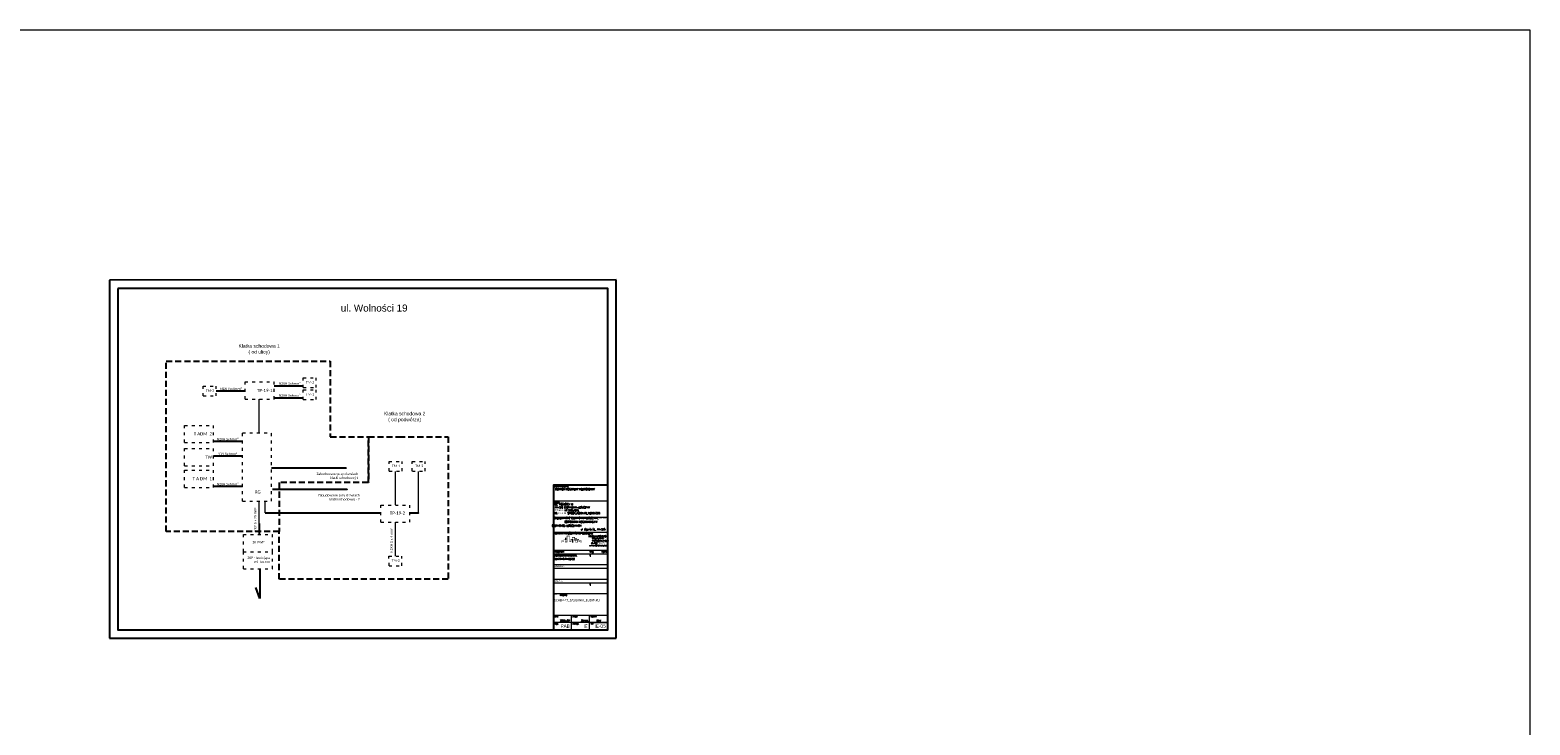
# Model space of a CAD drawing. Header units: millimetres. Extents: x 284606 to 628701, y -213781 to -93475.
# Tile 101 of 102: x 320216 to 332648, y -99241 to -93475. Entities that reach past the tile are written whole.
import ezdxf
from ezdxf.enums import TextEntityAlignment as Align

# ---------------------------------------------------------------- set-up
doc = ezdxf.new("R2010")
doc.units = ezdxf.units.MM
doc.linetypes.add('1.0_0.5', pattern=[1.5, 1, -0.5])
doc.linetypes.add('ACAD_ISO03W100', pattern=[30, 12, -18])
doc.layers.get('0').update_dxf_attribs({"lineweight": 0})
for name, color, linetype, lineweight in [('!STR_Ocieplenie 0.05', 1, 'Continuous', 5), ('I-ee-uziom', 4, 'Continuous', 30), ('Instalacje elektryczne', 224, 'Continuous', 0), ('Opisy różne', 7, 'Continuous', 0), ('S_tabelka', 140, 'Continuous', 9)]:
    doc.layers.add(name, color=color, linetype=linetype, lineweight=lineweight)
doc.layers.add('2E_INSTA', color=40, linetype='Continuous')
doc.layers.add('S-logo', color=7, linetype='Continuous', true_color=0xffffff)
doc.styles.add('j-calibri', font='calibri.ttf', dxfattribs={"width": 0.8})
doc.styles.add('j-romans', font='romans.shx', dxfattribs={"width": 0.7})
doc.styles.get("Standard").update_dxf_attribs({"font": 'calibri.ttf'})

msp = doc.modelspace()

# ---------------------------------------------------------------- hatches: boundary and pattern name
at = {"true_color": 0xff8a00}
h = msp.add_hatch(color=30, dxfattribs=at)
h.dxf.hatch_style = 1
h.paths.add_polyline_path([(324652, -97704), (324658, -97704), (324658, -97689), (324652, -97689)])
h.paths.add_polyline_path([(324718, -97700), (324710, -97700), (324710, -97727), (324718, -97727)])
h.paths.add_polyline_path([(324737, -97710), (324745, -97710), (324745, -97692), (324737, -97692)])

# ---------------------------------------------------------------- linework, layer by layer
at = {"layer": '!STR_Ocieplenie 0.05', "color": 253, "ltscale": 1.5, "true_color": 0x999999}
msp.add_lwpolyline([(310052, -93475), (332648, -93475), (332648, -119282), (310052, -119282)], close=True, dxfattribs=at)
at = {"layer": '2E_INSTA', "color": 0}
for p, q in [((325074, -95549), (320874, -95550)), ((320874, -95550), (320874, -98520)), ((325074, -98519), (325074, -95549)), ((320874, -98520), (325074, -98519))]:
    msp.add_line(p, q, dxfattribs=at)
at = {"layer": '2E_INSTA', "color": 1, "true_color": 0xf00000}
msp.add_line((322122, -97945), (322122, -98192), dxfattribs=at)
at = {"layer": '2E_INSTA', "color": 0}
msp.add_lwpolyline([(320944, -95620), (320944, -98450), (325004, -98450), (325004, -95620)], close=True, dxfattribs=at)
at = {"layer": '2E_INSTA', "color": 1, "true_color": 0xf00000}
for points in [[(321759, -96469), (321999, -96469)], [(322240, -96426), (322480, -96426)], [(321739, -96887), (321978, -96887)], [(321739, -97009), (321978, -97009)], [(322217, -97107), (322835, -97107), (322835, -97107)], [(321739, -97260), (321978, -97260)], [(322227, -97284), (322845, -97284), (322845, -97284)], [(322218, -97354), (322218, -97354)], [(322115, -97570), (322115, -97661)], [(322164, -97482), (323124, -97481)], [(323365, -97481), (323435, -97481), (323435, -97481)], [(322122, -98192), (322087, -98099)]]:
    msp.add_lwpolyline(points, dxfattribs=at)
at = {"layer": '2E_INSTA', "color": 1, "true_color": 0xf00000, "elevation": 0}
msp.add_lwpolyline([(322240, -96526), (322480, -96526)], dxfattribs=at)
at = {"layer": 'I-ee-uziom', "color": 8, "linetype": '1.0_0.5', "lineweight": -2, "ltscale": 50}
for points in [[(321345, -96223), (322705, -96223), (322705, -96850), (323020, -96850), (323020, -97230), (322282, -97230), (322282, -97636), (321345, -97636), (321345, -96223)], [(323020, -97230), (323020, -96850), (323276, -96850), (323683, -96850), (323683, -98030), (322282, -98030), (322282, -97636)]]:
    msp.add_lwpolyline(points, dxfattribs=at)
at = {"layer": 'Instalacje elektryczne', "color": 1, "true_color": 0xf00000}
for p, q in [((322115, -96815), (322115, -96537)), ((322115, -96815), (322115, -96815)), ((323244, -97414), (323244, -97137)), ((323435, -97481), (323435, -97137)), ((322115, -97426), (322115, -97385)), ((322115, -97665), (322115, -97385)), ((322164, -97482), (322164, -97385)), ((323244, -97839), (323244, -97559))]:
    msp.add_line(p, q, dxfattribs=at)
at = {"layer": 'Opisy różne', "linetype": 'ACAD_ISO03W100', "ltscale": 2}
for p, q in [((321650, -96431), (321758, -96431)), ((321650, -96511), (321650, -96431)), ((321758, -96511), (321758, -96431)), ((321998, -96395), (322239, -96395)), ((321998, -96537), (321998, -96395)), ((322239, -96537), (322239, -96395)), ((322480, -96361), (322588, -96361)), ((322481, -96442), (322480, -96361)), ((322480, -96461), (322587, -96461)), ((322481, -96541), (322480, -96461)), ((322481, -96442), (322588, -96442)), ((322587, -96541), (322587, -96461)), ((322588, -96442), (322588, -96361)), ((321651, -96511), (321758, -96511)), ((321998, -96537), (322239, -96537)), ((322481, -96541), (322587, -96541)), ((321497, -96755), (321738, -96755)), ((321497, -96897), (321497, -96755)), ((321738, -96897), (321738, -96755)), ((321977, -96818), (322218, -96818)), ((321977, -97385), (321977, -96818)), ((322218, -97385), (322218, -96818)), ((321497, -96897), (321738, -96897)), ((321497, -97090), (321497, -96948)), ((321497, -96948), (321738, -96948)), ((321738, -97090), (321738, -96948)), ((321497, -97090), (321738, -97090)), ((323192, -97055), (323300, -97055)), ((323194, -97135), (323192, -97055)), ((323300, -97135), (323300, -97055)), ((323384, -97055), (323492, -97055)), ((323384, -97135), (323384, -97055)), ((323492, -97135), (323492, -97055)), ((321497, -97128), (321738, -97128)), ((321497, -97270), (321497, -97128)), ((321738, -97270), (321738, -97128)), ((323194, -97135), (323300, -97135)), ((323385, -97135), (323492, -97135)), ((321497, -97270), (321738, -97270)), ((321977, -97385), (322218, -97385)), ((321977, -97385), (322218, -97385)), ((323124, -97417), (323365, -97417)), ((323124, -97559), (323124, -97417)), ((323365, -97559), (323365, -97417)), ((323124, -97559), (323365, -97559)), ((321984, -97803), (321984, -97661)), ((321984, -97661), (322225, -97661)), ((322225, -97803), (322225, -97661)), ((321984, -97945), (321984, -97803)), ((321984, -97803), (322225, -97803)), ((321984, -97803), (322225, -97803)), ((322225, -97945), (322225, -97803)), ((323190, -97840), (323298, -97840)), ((323192, -97920), (323190, -97840)), ((323298, -97920), (323298, -97840)), ((321984, -97945), (322225, -97945)), ((323192, -97920), (323298, -97920))]:
    msp.add_line(p, q, dxfattribs=at)
at = {"layer": 'S-logo', "color": 30, "true_color": 0xff8a00, "const_width": 3.75}
msp.add_lwpolyline([(324623, -97727), (324623, -97711), (324630, -97711), (324630, -97718), (324641, -97718), (324641, -97704), (324658, -97704), (324658, -97689), (324652, -97689), (324652, -97723), (324667, -97723), (324667, -97673), (324688, -97673), (324688, -97717), (324700, -97717), (324700, -97700), (324718, -97700), (324718, -97727), (324710, -97727), (324710, -97684), (324730, -97684), (324730, -97710), (324745, -97710), (324745, -97692), (324737, -97692), (324737, -97724), (324755, -97724), (324755, -97700), (324764, -97700), (324764, -97718), (324772, -97718), (324772, -97710), (324783, -97710), (324783, -97727)], dxfattribs=at)
at = {"layer": 'S_tabelka', "color": 0}
for p, q in [((324554, -97250), (325004, -97250)), ((324554, -97250), (325004, -97250)), ((324554, -97381), (325004, -97381)), ((324554, -97516), (325004, -97516)), ((324554, -97640), (325004, -97640)), ((324554, -97640), (325004, -97640)), ((324554, -97790), (325004, -97790)), ((324554, -97790), (325004, -97790)), ((324554, -97820), (325004, -97820)), ((324554, -97910), (325004, -97910)), ((324554, -97940), (325004, -97940)), ((324554, -98030), (325004, -98030)), ((324554, -98060), (325004, -98060)), ((324554, -98150), (325004, -98150)), ((324554, -98150), (325004, -98150)), ((324554, -98150), (325004, -98150)), ((324554, -98150), (325004, -98150)), ((324554, -98150), (325004, -98150)), ((324554, -98330), (325004, -98330)), ((324704, -98450), (324704, -98330)), ((324854, -98450), (324854, -98330)), ((325004, -98390), (324554, -98390)), ((325004, -98450), (324554, -98450)), ((324854, -98390), (325004, -98390))]:
    msp.add_line(p, q, dxfattribs=at)
at = {"layer": 'S_tabelka', "color": 0, "lineweight": 25}
msp.add_lwpolyline([(324554, -98450), (325004, -98450), (325004, -97250), (324554, -97250)], close=True, dxfattribs=at)

# ---------------------------------------------------------------- texts
at = {"attachment_point": 6}
for s, insert, char_height, width in [('\\A1;TM-3', (321741, -96467), 20, 240.59), ('\\A1;\\fCalibri|b0|i0|c0|p34;TP-19-1', (322225, -96465), 26, 187.43), ('\\A1;TM-2', (322571, -96398), 20, 240.59), ('\\A1;TM-1', (322571, -96498), 20, 240.59), ('\\A1;T ADM  2', (321724, -96825), 26, 187.43), ('\\A1;TW', (321724, -97018), 26, 187.43), ('\\A1;TM-1', (323283, -97091), 20, 240.59), ('\\A1;TM-3', (323475, -97091), 20, 240.59), ('\\A1;T A DM  1', (321724, -97197), 26, 187.43), ('\\A1;Zabudowane przy drzwiach klatki schodowej 1 ', (322937, -97176), 20, 399.22), ('\\A1;RG', (322127, -97308), 26, 44.23), ('\\A1;Zabudowane przy drzwiach klatki schodowej - 2', (322948, -97354), 20, 399.22), ('\\A1;\\fCalibri|b0|i0|c0|p34;TP-19-2', (323325, -97482), 26, 187.43), ('\\A1;ZK-PWP', (322158, -97724), 19.5, 404.23), ('\\A1;ZKP - Istniejąca\\Pwł. Tauron', (322204, -97870), 19.5, 404.23), ('\\A1;TM-2', (323281, -97876), 20, 240.59)]:
    msp.add_mtext(s, dxfattribs=dict(at, insert=insert, char_height=char_height, width=width))
at = {"layer": 'Opisy różne', "attachment_point": 5}
for s, insert, char_height, width in [('{\\fArial|b0|i0|c0|p34;ul. Wolności 19}', (323068, -95782), 58.5, 713.63), ('{\\fArial|b0|i0|c0|p34;Klatka schodowa 1 ( od ulicy)}', (322115, -96125), 29.25, 356.81), ('N2XH 5x4mm²', (321881, -96451), 19.5, 237.88), ('N2XH 5x4mm²', (322368, -96408), 19.5, 237.88), ('N2XH 5x4mm²', (322368, -96507), 19.5, 237.88), ('{\\fArial|b0|i0|c0|p34;Klatka schodowa 2 ( od podwórza)}', (323321, -96686), 29.25, 356.81), ('N2XH 5x4mm²', (321854, -96870), 19.5, 237.88), ('YDY 5x4mm²', (321854, -96992), 19.5, 237.88), ('N2XH 5x4mm²', (321854, -97243), 19.5, 237.88)]:
    msp.add_mtext(s, dxfattribs=dict(at, insert=insert, char_height=char_height, width=width))
at = {"layer": 'Opisy różne', "char_height": 19.5, "width": 473.23, "attachment_point": 5, "rotation": 90}
for s, insert in [('\\A1;\\fArial|b0|i0|c0|p34;YKY 5 x 25 mm²', (322083, -97537)), ('\\A1;\\fArial|b0|i0|c0|p34;N2XH 5 x 4 mm²', (323212, -97710))]:
    msp.add_mtext(s, dxfattribs=dict(at, insert=insert))
at = {"layer": 'S_tabelka', "color": 0, "style": 'j-romans', "width": 0.7}
for s, height, p in [('NAZWA PROJEKTU:', 11.25, (324562, -97261)), ('ADRES, DZIAŁKA:', 11.25, (324562, -97395)), ('INWESTOR:', 11.2, (324562, -97528)), ('JEDNOSTKA PROJEKTOWA:', 11.25, (324562, -97651)), ('PROJEKTANT', 11.2, (324562, -97805)), ('SPEC', 11.2, (324854, -97805)), ('PODPIS', 11.2, (324953, -97805)), ('WSPÓŁPRACA', 11.2, (324562, -97925)), ('SPRAWDZIŁ', 11.2, (324562, -98045)), ('TYTUŁ RYSUNKU', 11.25, (324560, -98163)), ('DATA', 11.2, (324562, -98341)), ('SKALA', 11.2, (324712, -98341)), ('RE/STR', 11.2, (324862, -98341)), ('FAZA', 11.2, (324562, -98401)), ('BRANŻA', 11.2, (324712, -98401)), ('NR', 11.2, (324865, -98401))]:
    msp.add_text(s, height=height, dxfattribs=at).set_placement(p, align=Align.MIDDLE_LEFT)
at = {"layer": 'S_tabelka', "color": 0}
for s, height, style, width, p in [('PAB', 30, 'j-calibri', 0.8, (324689, -98420)), ('2023-02', 15, 'j-romans', 0.7, (324689, -98375))]:
    msp.add_text(s, height=height, dxfattribs=dict(at, style=style, width=width)).set_placement(p, align=Align.MIDDLE_RIGHT)
at = {"layer": 'S_tabelka', "color": 0, "style": 'j-romans'}
for s, insert, char_height, width, attachment_point in [('BUDYNEK MIESZKALNY WIELORODZINNY', (324569, -97277), 14.62, 432.87, 1), ('\\pt31.95;{\\C7;UL. WOLNOŚCI 19\\P44-230 CZERWIONKA-LESZCZYNY\\H1.375x; \\H0.72727x;\\PDZIAŁKA NR 2986/236\\H1.3155x; \\H0.76018x;\\PID. DZIAŁKI: 247201_4.0001.AR_1.2986/236\\H1.4187x; }', (324567, -97403), 14.62, 435, 1), ('\\pi2.9799;PRACOWNIA PROJEKTOWA\\P\\pi32.417;STRUKTURA PP{\\H1.3333x;\\P\\pi14.417;}WYZWOLENIA 27/213 \\P\\pi23.792;43-190 MIKOŁÓW \\P\\pi9.7299;www.projektstruktura.pl ', (324842, -97715), 11.25, 152.58, 4)]:
    msp.add_mtext(s, dxfattribs=dict(at, insert=insert, char_height=char_height, width=width, attachment_point=attachment_point))
at = {"layer": 'S_tabelka', "color": 0, "insert": (324781, -97589), "char_height": 15, "width": 437.81, "attachment_point": 5, "line_spacing_factor": 1.25, "style": 'j-romans'}
msp.add_mtext('\\pt31.95;{\\C7;GMINA I MIASTO CZERWIONKA-LESZCZYNY, ZAKŁAD GOSPODARKI MIESZKANIOWEJ W CZERWIONCE-LESZCZYNACH                                                    ul. Ligonia 5c, 44-238 Czerwionka-Leszczyny}', dxfattribs=at)
at = {"layer": 'S_tabelka', "color": 0, "width": 0.8}
for tag, text, height, style, p in [('MGRINŻ.MARTYNADYKTA', 'IMIĘ NAZWISKO', 13.5, 'j-romans', (324561, -97835)), ('IE', 'KONSTR.', 12, 'j-romans', (324853, -97835)), ('SLK/9140/PWBE/20', 'NR UPRAWNIEŃ', 13.5, 'j-romans', (324561, -97863)), ('IE', 'KONSTR.', 12, 'j-romans', (324853, -98075)), ('SCHEMAT_ZASILANIA_BUDYNKU', 'BUDYNKU', 18.8, 'j-calibri', (324562, -98206))]:
    msp.add_attdef(tag, text=text, height=height, dxfattribs=dict(at, style=style)).set_placement(p, align=Align.MIDDLE_LEFT)
for tag, text, height, style, p in [('SKALA', '1:100', 15, 'j-romans', (324839, -98375)), ('IE', 'AR', 30, 'j-calibri', (324837, -98422)), ('IE-05', '000', 30, 'j-calibri', (324989, -98420))]:
    msp.add_attdef(tag, text=text, height=height, dxfattribs=dict(at, style=style)).set_placement(p, align=Align.MIDDLE_RIGHT)
at = {"layer": 'S_tabelka', "color": 0, "style": 'j-romans', "width": 0.8}
msp.add_attdef('REV', text='00', height=15, dxfattribs=at).set_placement((324929, -98375), align=Align.MIDDLE_CENTER)

doc.saveas('drawing.dxf')
